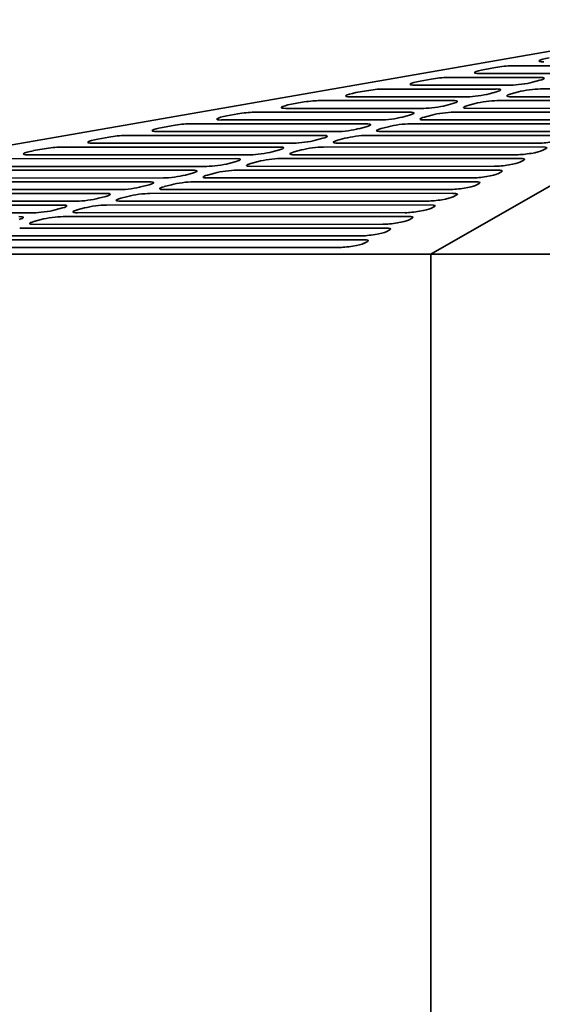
# Model space of a CAD drawing. Header units: millimetres. Extents: x 287 to 973, y 250 to 640.
# Tile 3 of 11: x 409 to 510, y 445 to 634. Entities that reach past the tile are written whole.
import ezdxf

# ---------------------------------------------------------------- set-up
doc = ezdxf.new("R2010")
doc.units = ezdxf.units.MM
doc.header["$LTSCALE"] = 3
doc.layers.add('Krawędzie widoczne(ISO)', color=7, linetype='Continuous', lineweight=35, true_color=0x262659)

msp = doc.modelspace()

# ---------------------------------------------------------------- linework, layer by layer
at = {"layer": 'Krawędzie widoczne(ISO)'}
for p, q in [((287.5, 589.5), (545.59, 634.5)), ((566.96, 634.5), (488.13, 589.5)), ((503.67, 625.65), (517.34, 625.65)), ((511.79, 624.16), (497.44, 624.16)), ((498.5, 624.96), (500.56, 625.33)), ((503.46, 621.94), (485.07, 621.93)), ((486.13, 622.73), (488.19, 623.1)), ((491.29, 623.42), (509.02, 623.42)), ((509.06, 622.87), (507.67, 622.49)), ((473.75, 620.5), (475.82, 620.87)), ((478.92, 621.19), (500.69, 621.19)), ((500.73, 620.64), (499.34, 620.27)), ((503.59, 620.27), (504.97, 620.64)), ((509.18, 621.2), (530.95, 621.2)), ((461.38, 618.27), (463.44, 618.64)), ((466.55, 618.96), (492.36, 618.97)), ((495.13, 619.71), (472.69, 619.7)), ((492.4, 618.41), (491.01, 618.04)), ((495.26, 618.04), (496.65, 618.41)), ((500.85, 618.97), (526.66, 618.98)), ((526.07, 619.72), (503.63, 619.71)), ((449, 616.04), (451.07, 616.41)), ((454.17, 616.73), (484.03, 616.74)), ((486.8, 617.48), (460.32, 617.48)), ((484.07, 616.18), (482.68, 615.81)), ((486.93, 615.81), (488.32, 616.18)), ((492.52, 616.74), (522.38, 616.75)), ((521.78, 617.49), (495.3, 617.48)), ((441.8, 614.5), (475.7, 614.51)), ((478.48, 615.25), (447.94, 615.25)), ((484.19, 614.51), (518.1, 614.52)), ((517.5, 615.27), (486.97, 615.26)), ((470.15, 613.03), (435.57, 613.02)), ((436.63, 613.81), (438.69, 614.19)), ((475.74, 613.96), (474.35, 613.58)), ((478.6, 613.59), (479.99, 613.96)), ((513.22, 613.04), (478.64, 613.03)), ((461.82, 610.8), (423.19, 610.79)), ((424.25, 611.59), (426.32, 611.96)), ((429.42, 612.27), (467.37, 612.29)), ((467.41, 611.73), (466.02, 611.36)), ((470.27, 611.36), (471.66, 611.73)), ((508.93, 610.81), (470.31, 610.8)), ((475.86, 612.29), (513.81, 612.3)), ((411.88, 609.36), (413.94, 609.73)), ((417.05, 610.05), (459.04, 610.06)), ((459.08, 609.5), (457.69, 609.13)), ((461.94, 609.13), (463.33, 609.5)), ((504.65, 608.59), (461.98, 608.58)), ((467.53, 610.06), (509.53, 610.07)), ((510.26, 609.75), (509.54, 609.38)), ((404.67, 607.82), (450.71, 607.83)), ((453.49, 608.57), (410.82, 608.56)), ((450.75, 607.27), (449.36, 606.9)), ((453.61, 606.9), (455, 607.28)), ((459.21, 607.83), (505.24, 607.85)), ((505.97, 607.53), (505.26, 607.16)), ((392.3, 605.59), (442.38, 605.6)), ((445.16, 606.35), (398.45, 606.33)), ((442.42, 605.05), (441.04, 604.68)), ((445.28, 604.68), (446.67, 605.05)), ((450.88, 605.61), (500.96, 605.62)), ((500.37, 606.36), (453.65, 606.35)), ((501.69, 605.3), (500.98, 604.93)), ((379.92, 603.36), (434.05, 603.38)), ((436.83, 604.12), (386.07, 604.1)), ((442.55, 603.38), (496.68, 603.39)), ((496.08, 604.13), (445.32, 604.12)), ((497.41, 603.08), (496.69, 602.7)), ((367.55, 601.13), (425.72, 601.15)), ((428.5, 601.89), (373.7, 601.88)), ((434.09, 602.82), (432.71, 602.45)), ((434.22, 601.15), (492.39, 601.17)), ((436.95, 602.45), (438.34, 602.82)), ((491.8, 601.91), (436.99, 601.89)), ((420.17, 599.66), (361.32, 599.65)), ((425.76, 600.59), (424.38, 600.22)), ((428.62, 600.22), (430.01, 600.59)), ((487.51, 599.68), (428.66, 599.67)), ((493.12, 600.85), (492.41, 600.48)), ((411.84, 597.44), (348.95, 597.42)), ((355.17, 598.9), (417.39, 598.92)), ((417.44, 598.37), (416.05, 597.99)), ((420.29, 598), (421.68, 598.37)), ((483.23, 597.46), (420.34, 597.44)), ((425.89, 598.92), (488.11, 598.94)), ((488.84, 598.62), (488.13, 598.25)), ((411.97, 595.77), (413.35, 596.14)), ((417.56, 596.7), (483.83, 596.71)), ((484.56, 596.4), (483.84, 596.03)), ((409.23, 594.47), (479.54, 594.49)), ((478.95, 595.23), (412.01, 595.21)), ((480.27, 594.17), (479.56, 593.8)), ((400.9, 592.24), (475.26, 592.26)), ((474.66, 593), (403.68, 592.98)), ((475.99, 591.94), (475.27, 591.57)), ((470.38, 590.78), (395.35, 590.76)), ((488.13, 589.5), (287.5, 589.5)), ((771.87, 589.5), (488.13, 589.5)), ((488.13, 377.5), (488.13, 589.5))]:
    msp.add_line(p, q, dxfattribs=at)
for centre, major_axis, start_param, end_param in [((501.59, 625.09), (2.97, 0.4), 0.777657, 1.903962), ((511.9, 626.95), (-2.97, -0.4), 5.045554, 7.060842), ((499.52, 624.72), (-2.97, -0.4), 5.045554, 7.060842), ((487.15, 622.49), (-2.97, -0.4), 5.045554, 7.060842), ((489.21, 622.86), (2.97, 0.4), 0.777657, 1.903962), ((505.54, 622.49), (-2.97, -0.4), 0.777657, 2.348453), ((506.93, 622.86), (2.97, 0.4), 5.490046, 7.060842), ((474.77, 620.26), (-2.97, -0.4), 5.045554, 7.060842), ((476.84, 620.63), (2.97, 0.4), 0.777657, 1.903962), ((497.22, 620.27), (-2.97, -0.4), 0.777657, 2.348453), ((498.6, 620.64), (2.97, 0.4), 5.490046, 7.060842), ((505.71, 620.27), (-2.97, -0.4), 5.490046, 7.060842), ((507.1, 620.64), (2.97, 0.4), 0.777657, 2.348453), ((462.4, 618.03), (-2.97, -0.4), 5.045554, 7.060842), ((464.46, 618.4), (2.97, 0.4), 0.777657, 1.903962), ((488.89, 618.04), (-2.97, -0.4), 0.777657, 2.348453), ((490.27, 618.41), (2.97, 0.4), 5.490046, 7.060842), ((497.38, 618.04), (-2.97, -0.4), 5.490046, 7.060842), ((498.77, 618.41), (2.97, 0.4), 0.777657, 2.348453), ((452.09, 616.17), (2.97, 0.4), 0.777657, 1.903962), ((481.95, 616.18), (2.97, 0.4), 5.490046, 7.060842), ((490.44, 616.19), (2.97, 0.4), 0.777657, 2.348453), ((439.71, 613.95), (2.97, 0.4), 0.777657, 1.903962), ((450.03, 615.8), (-2.97, -0.4), 5.045554, 7.060842), ((473.62, 613.96), (2.97, 0.4), 5.490046, 7.060842), ((480.56, 615.81), (-2.97, -0.4), 0.777657, 2.348453), ((482.11, 613.96), (2.97, 0.4), 0.777657, 2.348453), ((489.05, 615.81), (-2.97, -0.4), 5.490046, 7.060842), ((437.65, 613.58), (-2.97, -0.4), 5.045554, 7.060842), ((472.23, 613.58), (-2.97, -0.4), 0.777657, 2.348453), ((480.72, 613.59), (-2.97, -0.4), 5.490046, 7.060842), ((425.28, 611.35), (-2.97, -0.4), 5.045554, 7.060842), ((427.34, 611.72), (2.97, 0.4), 0.777657, 1.903962), ((463.9, 611.36), (-2.97, -0.4), 0.777657, 2.348453), ((465.29, 611.73), (2.97, 0.4), 5.490046, 7.060842), ((472.39, 611.36), (-2.97, -0.4), 5.490046, 7.060842), ((473.78, 611.73), (2.97, 0.4), 0.777657, 2.348453), ((511.02, 611.37), (2.97, 0.4), 3.919249, 5.934537), ((412.9, 609.12), (-2.97, -0.4), 5.045554, 7.060842), ((414.96, 609.49), (2.97, 0.4), 0.777657, 1.903962), ((455.57, 609.13), (-2.97, -0.4), 0.777657, 2.348453), ((456.96, 609.5), (2.97, 0.4), 5.490046, 7.060842), ((464.06, 609.13), (-2.97, -0.4), 5.490046, 7.060842), ((465.45, 609.5), (2.97, 0.4), 0.777657, 2.348453), ((506.73, 609.14), (2.97, 0.4), 3.919249, 5.934537), ((507.45, 609.51), (2.97, 0.4), 5.934537, 7.060842), ((447.24, 606.9), (-2.97, -0.4), 0.777657, 2.348453), ((448.63, 607.27), (2.97, 0.4), 5.490046, 7.060842), ((455.73, 606.9), (-2.97, -0.4), 5.490046, 7.060842), ((457.12, 607.28), (2.97, 0.4), 0.777657, 2.348453), ((502.45, 606.92), (2.97, 0.4), 3.919249, 5.934537), ((503.16, 607.29), (2.97, 0.4), 5.934537, 7.060842), ((440.3, 605.05), (2.97, 0.4), 5.490046, 7.060842), ((448.79, 605.05), (2.97, 0.4), 0.777657, 2.348453), ((498.16, 604.69), (2.97, 0.4), 3.919249, 5.934537), ((498.88, 605.06), (2.97, 0.4), 5.934537, 7.060842), ((431.97, 602.82), (2.97, 0.4), 5.490046, 7.060842), ((438.91, 604.68), (-2.97, -0.4), 0.777657, 2.348453), ((440.46, 602.82), (2.97, 0.4), 0.777657, 2.348453), ((447.41, 604.68), (-2.97, -0.4), 5.490046, 7.060842), ((494.59, 602.84), (2.97, 0.4), 5.934537, 7.060842), ((423.64, 600.59), (2.97, 0.4), 5.490046, 7.060842), ((430.58, 602.45), (-2.97, -0.4), 0.777657, 2.348453), ((432.14, 600.59), (2.97, 0.4), 0.777657, 2.348453), ((439.08, 602.45), (-2.97, -0.4), 5.490046, 7.060842), ((493.88, 602.46), (2.97, 0.4), 3.919249, 5.934537), ((490.31, 600.61), (2.97, 0.4), 5.934537, 7.060842), ((422.25, 600.22), (-2.97, -0.4), 0.777657, 2.348453), ((430.75, 600.22), (-2.97, -0.4), 5.490046, 7.060842), ((489.6, 600.24), (2.97, 0.4), 3.919249, 5.934537), ((413.92, 597.99), (-2.97, -0.4), 0.777657, 2.348453), ((415.31, 598.36), (2.97, 0.4), 5.490046, 7.060842), ((422.42, 598), (-2.97, -0.4), 5.490046, 7.060842), ((423.81, 598.37), (2.97, 0.4), 0.777657, 2.348453), ((485.31, 598.01), (2.97, 0.4), 3.919249, 5.934537), ((486.03, 598.38), (2.97, 0.4), 5.934537, 7.060842), ((406.98, 596.14), (2.97, 0.4), 5.490046, 7.060842), ((414.09, 595.77), (-2.97, -0.4), 5.490046, 7.060842), ((415.48, 596.14), (2.97, 0.4), 0.777657, 2.348453), ((481.03, 595.79), (2.97, 0.4), 3.919249, 5.934537), ((481.74, 596.16), (2.97, 0.4), 5.934537, 7.060842), ((476.75, 593.56), (2.97, 0.4), 3.919249, 5.934537), ((477.46, 593.93), (2.97, 0.4), 5.934537, 7.060842), ((472.46, 591.33), (2.97, 0.4), 3.919249, 5.934537), ((473.18, 591.71), (2.97, 0.4), 5.934537, 7.060842)]:
    msp.add_ellipse(centre, major_axis=major_axis, ratio=0.131244, start_param=start_param, end_param=end_param, dxfattribs=at)

doc.saveas('drawing.dxf')
